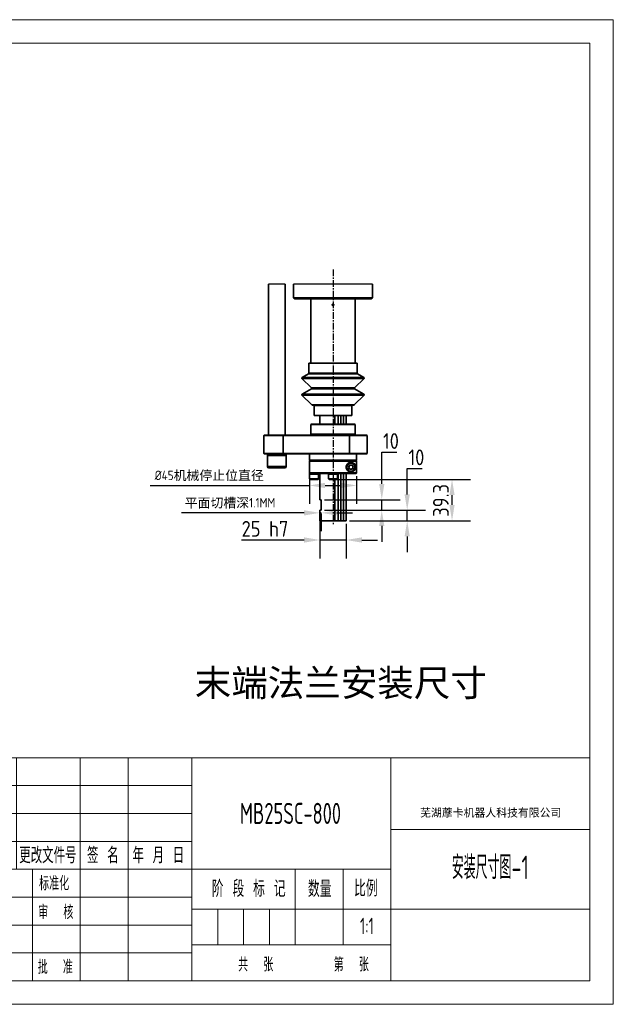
# Model space of a CAD drawing. Header units: millimetres. Extents: x 13873 to 18697, y 1443 to 6366.
# Tile 16 of 27: x 18131 to 18697, y 1443 to 2380. Entities that reach past the tile are written whole.
import ezdxf
from ezdxf.enums import TextEntityAlignment as Align

# ---------------------------------------------------------------- set-up
doc = ezdxf.new("R2010")
doc.units = ezdxf.units.MM
doc.header["$PDSIZE"] = -1
doc.linetypes.add('CENTER', pattern=[10.16, 6.35, -1.27, 1.27, -1.27])
for name, color, linetype, lineweight in [('1轮廓实线层', 7, 'Continuous', 18), ('2细线层', 4, 'Continuous', 13), ('6文字层', 3, 'Continuous', 13), ('L2', 6, 'Continuous', 13), ('图框层', 7, 'Continuous', 18)]:
    doc.layers.add(name, color=color, linetype=linetype, lineweight=lineweight)
doc.styles.add('PC_TEXTSTYLE', font='ISOCP.SHX', dxfattribs={"width": 0.707, "bigfont": 'GBCBIG.SHX'})
doc.styles.add('仿宋体', font='txt')
doc.styles.add('标准汉字', font='gbenor.shx', dxfattribs={"bigfont": 'gbcbig.shx'})
doc.dimstyles.new('副本 ISO-25', dxfattribs={"dimscale": 5, "dimtxt": 3, "dimasz": 3, "dimexe": 3.5, "dimexo": 0.625, "dimtad": 1, "dimtoh": 1, "dimdec": 1, "dimdsep": 46, "dimtxsty": '标准汉字', "dimcen": 2.5, "dimclrd": 4, "dimclre": 4, "dimclrt": 3, "dimadec": 0, "dimazin": 0, "dimtfac": 1, "dimtdec": 1, "dimtmove": 1, "dimatfit": 3, "dimfxl": 1, "dimarcsym": 0})

# ---------------------------------------------------------------- blocks, each defined once
blk = doc.blocks.new('ZwmFrameMain_1_A4^_^无分区图框^_^landscape')
at = {"layer": '1轮廓实线层'}
for p, q in [((267, 200), (0, 200)), ((267, 200), (267, 0)), ((0, 0), (267, 0))]:
    blk.add_line(p, q, dxfattribs=at)
at = {"layer": '2细线层'}
for p, q in [((272, 205), (-25, 205)), ((272, 205), (272, -5)), ((-25, -5), (272, -5))]:
    blk.add_line(p, q, dxfattribs=at)
blk = doc.blocks.new('ZwmFrameMain_1_横向标题栏')
at = {"layer": '1轮廓实线层'}
for p, q in [((-153, 47.6), (0, 47.6)), ((-153, 0), (-153, 47.6))]:
    blk.add_line(p, q, dxfattribs=at)
at = {"layer": '2细线层', "color": 6, "linetype": 'Continuous'}
for p, q in [((-144.5, 23.8), (-144.5, 47.6)), ((-136, 23.8), (-136, 47.6)), ((-122.4, 23.8), (-122.4, 47.6)), ((-108.8, 0), (-108.8, 47.6)), ((-108.8, 23.8), (-108.8, 47.6)), ((-98.6, 0), (-98.6, 47.6)), ((-85, 0), (-85, 47.6)), ((-42.5, 0), (-42.5, 47.6)), ((-153, 41.65), (-85, 41.65)), ((-153, 35.7), (-85, 35.7)), ((-42.5, 32.3), (0, 32.3)), ((-153, 29.75), (-85, 29.75)), ((-153, 23.8), (-42.5, 23.8)), ((-142.8, 0), (-142.8, 23.8)), ((-132.6, 0), (-132.6, 23.8)), ((-62.9, 7.65), (-62.9, 23.8)), ((-52.7, 7.65), (-52.7, 23.8)), ((-153, 17.85), (-85, 17.85)), ((-85, 15.3), (0, 15.3)), ((-79.47, 7.65), (-79.47, 15.3)), ((-73.95, 7.65), (-73.95, 15.3)), ((-68.42, 7.65), (-68.42, 15.3)), ((-153, 11.9), (-85, 11.9)), ((-85, 7.65), (-42.5, 7.65)), ((-153, 5.95), (-85, 5.95))]:
    blk.add_line(p, q, dxfattribs=at)
at = {"layer": 'L2', "linetype": 'Continuous'}
blk.add_line((-119, 0), (-119, 23.8), dxfattribs=at)
at = {"layer": '6文字层', "color": 4, "linetype": 'Continuous', "insert": (-21.17, 35.77), "char_height": 1.7, "width": 46.9115, "attachment_point": 5, "style": '仿宋体'}
blk.add_mtext('芜湖藦卡机器人科技有限公司', dxfattribs=at)
at = {"layer": '6文字层', "color": 6, "style": '标准汉字'}
for s, insert, char_height, width, attachment_point in [('标记', (-149.17, 26.77), 3.4, 9.9025, 5), ('处数', (-140.26, 26.77), 3.4, 9.7325, 5), ('更改文件号', (-115.72, 26.77), 3.4, 24.905, 5), ('签 名', (-103.99, 26.77), 3.4, 12.6286, 5), ('年 月 日', (-92.13, 26.77), 3.4, 20.3696, 5), ('分  区', (-129.24, 26.77), 3.4, 16.2896, 5), ('设   计', (-147.87, 21.02), 2.975, 17.0478, 5), ('标准化', (-114.39, 20.78), 2.975, 13.1644, 5), ('阶 段 标 记', (-80.73, 17.89), 3.5, 25.8612, 7), ('数量', (-60.2, 17.85), 3.5, 8.5159, 7), ('比例', (-50.35, 17.98), 3.5, 7.9953, 7), ('主管设计', (-147.75, 14.68), 2.975, 17.1806, 5), ('审  核', (-114.03, 14.65), 2.975, 13.9931, 5), ('校   对', (-147.84, 9.04), 2.975, 17.2709, 5), ('共  张        第  张', (-75.11, 1.97), 2.975, 51.7172, 7), ('工艺会签', (-147.73, 2.95), 2.975, 17.255, 5), ('批  准', (-114.13, 2.95), 2.975, 14.1047, 5)]:
    blk.add_mtext(s, dxfattribs=dict(at, insert=insert, char_height=char_height, width=width, attachment_point=attachment_point))
at = {"layer": '6文字层', "color": 4, "style": 'PC_TEXTSTYLE', "flags": 8}
for tag, height, width, p, p2 in [('产品名称或材料标记', 4.5, 0.911854, (-77.25, 33.47), (-50.6, 33.47)), ('图样名称', 5, 2.846512, (-41.5, 21.71), (-1, 21.71)), ('图样代号', 5, 2.86875, (-41.5, 5.64), (-1, 5.64))]:
    blk.add_attdef(tag, text='', height=height, dxfattribs=dict(at, width=width)).set_placement(p, p2, align=Align.FIT)
at = {"layer": '6文字层', "color": 6, "style": 'PC_TEXTSTYLE', "width": 9.241641, "flags": 8}
blk.add_attdef('设计', text='', height=2.12, rotation=359.5768, dxfattribs=at).set_placement((-141.75, 19.99), (-133.89, 19.93), align=Align.FIT)
at = {"layer": '6文字层', "color": 6, "style": 'PC_TEXTSTYLE', "flags": 8}
for tag, height, width, p, p2 in [('审核', 2.12, 2.542374, (-141.61, 14.16), (-134.04, 14.16)), ('重量', 3.5, 1.685865, (-61.9, 10.1), (-53.7, 10.1)), ('比例', 3.5, 1.699352, (-51.7, 9.95), (-43.5, 9.95))]:
    blk.add_attdef(tag, text='', height=height, dxfattribs=dict(at, width=width)).set_placement(p, p2, align=Align.FIT)
blk = doc.blocks.new('*D67')
at = {"color": 4, "lineweight": -2, "transparency": 16777216}
for p, q in [((18417.19, 1900.51), (18417.19, 1867.75)), ((18442.19, 1900.51), (18442.19, 1867.75)), ((18402.19, 1885.25), (18342.5, 1885.25)), ((18442.19, 1885.25), (18417.19, 1885.25)), ((18457.19, 1885.25), (18472.19, 1885.25))]:
    blk.add_line(p, q, dxfattribs=at)
at = {"color": 4, "transparency": 16777216}
for points in [[(18402.19, 1887.75), (18402.19, 1882.75), (18417.19, 1885.25)], [(18457.19, 1887.75), (18457.19, 1882.75), (18442.19, 1885.25)]]:
    blk.add_solid(points, dxfattribs=at)
at = {"layer": 'Defpoints', "color": 0, "transparency": 16777216}
for p in [(18417.19, 1903.63), (18442.19, 1903.63), (18442.19, 1885.25)]:
    blk.add_point(p, dxfattribs=at)
at = {"color": 3, "transparency": 16777216, "insert": (18364.85, 1895.88), "char_height": 15, "attachment_point": 5, "style": '标准汉字'}
blk.add_mtext('25 h7', dxfattribs=at)
blk = doc.blocks.new('*D68')
at = {"color": 4, "lineweight": -2, "transparency": 16777216}
for p, q in [((18500.36, 1928.63), (18500.36, 1953.29)), ((18500.36, 1953.29), (18514.75, 1953.29)), ((18421.42, 1913.63), (18517.86, 1913.63)), ((18500.36, 1903.63), (18500.36, 1913.63)), ((18445.32, 1903.63), (18517.86, 1903.63)), ((18500.36, 1888.63), (18500.36, 1873.63))]:
    blk.add_line(p, q, dxfattribs=at)
at = {"color": 4, "transparency": 16777216}
for points in [[(18497.86, 1928.63), (18502.86, 1928.63), (18500.36, 1913.63)], [(18497.86, 1888.63), (18502.86, 1888.63), (18500.36, 1903.63)]]:
    blk.add_solid(points, dxfattribs=at)
at = {"layer": 'Defpoints', "color": 0, "transparency": 16777216}
for p in [(18418.29, 1913.63), (18500.36, 1913.63), (18442.19, 1903.63)]:
    blk.add_point(p, dxfattribs=at)
at = {"color": 3, "transparency": 16777216, "insert": (18509.12, 1963.91), "char_height": 15, "attachment_point": 5, "style": '标准汉字'}
blk.add_mtext('10', dxfattribs=at)
blk = doc.blocks.new('*D69')
at = {"color": 4, "lineweight": -2, "transparency": 16777216}
for p, q in [((18476.13, 1938.63), (18476.13, 1968.82)), ((18476.13, 1968.82), (18490.51, 1968.82)), ((18421.42, 1923.63), (18493.63, 1923.63)), ((18476.13, 1913.63), (18476.13, 1923.63)), ((18421.42, 1913.63), (18493.63, 1913.63)), ((18476.13, 1898.63), (18476.13, 1883.63))]:
    blk.add_line(p, q, dxfattribs=at)
at = {"color": 4, "transparency": 16777216}
for points in [[(18473.63, 1938.63), (18478.63, 1938.63), (18476.13, 1923.63)], [(18473.63, 1898.63), (18478.63, 1898.63), (18476.13, 1913.63)]]:
    blk.add_solid(points, dxfattribs=at)
at = {"layer": 'Defpoints', "color": 0, "transparency": 16777216}
for p in [(18418.29, 1923.63), (18476.13, 1923.63), (18418.29, 1913.63)]:
    blk.add_point(p, dxfattribs=at)
at = {"color": 3, "transparency": 16777216, "insert": (18484.88, 1979.45), "char_height": 15, "attachment_point": 5, "style": '标准汉字'}
blk.add_mtext('10', dxfattribs=at)
blk = doc.blocks.new('*D70')
at = {"color": 4, "lineweight": -2, "transparency": 16777216}
for p, q in [((18432.82, 1942.93), (18560.57, 1942.93)), ((18543.07, 1918.63), (18543.07, 1927.93)), ((18445.32, 1903.63), (18560.57, 1903.63))]:
    blk.add_line(p, q, dxfattribs=at)
at = {"color": 4, "transparency": 16777216}
for points in [[(18540.57, 1927.93), (18545.57, 1927.93), (18543.07, 1942.93)], [(18540.57, 1918.63), (18545.57, 1918.63), (18543.07, 1903.63)]]:
    blk.add_solid(points, dxfattribs=at)
at = {"layer": 'Defpoints', "color": 0, "transparency": 16777216}
for p in [(18429.69, 1942.93), (18543.07, 1942.93), (18442.19, 1903.63)]:
    blk.add_point(p, dxfattribs=at)
at = {"color": 3, "transparency": 16777216, "insert": (18532.45, 1922.95), "char_height": 15, "attachment_point": 5, "rotation": 90, "style": '标准汉字'}
blk.add_mtext('39.3', dxfattribs=at)
blk = doc.blocks.new('*D71')
at = {"color": 4, "lineweight": -2, "transparency": 16777216}
for p, q in [((18407.19, 1946.01), (18407.19, 1919.66)), ((18452.18, 1946.01), (18452.18, 1919.66)), ((18255.5, 1937.16), (18407.19, 1937.16)), ((18422.19, 1937.16), (18437.18, 1937.16))]:
    blk.add_line(p, q, dxfattribs=at)
at = {"color": 4, "transparency": 16777216}
for points in [[(18422.19, 1939.66), (18422.19, 1934.66), (18407.19, 1937.16)], [(18437.18, 1939.66), (18437.18, 1934.66), (18452.18, 1937.16)]]:
    blk.add_solid(points, dxfattribs=at)
at = {"layer": 'Defpoints', "color": 0, "transparency": 16777216}
for p in [(18407.19, 1949.13), (18452.18, 1949.13), (18452.18, 1937.16)]:
    blk.add_point(p, dxfattribs=at)
at = {"color": 3, "transparency": 16777216, "insert": (18311.79, 1946.27), "char_height": 15, "attachment_point": 5, "style": '标准汉字'}
blk.add_mtext('{\\H0.6x;\\C2;%%C45\\fSimSun|b0|i0|c134|p2;机械停止位直径}', dxfattribs=at)
blk = doc.blocks.new('*D72')
at = {"color": 4, "lineweight": -2, "transparency": 16777216}
for p, q in [((18402.19, 1911.09), (18285.4, 1911.09)), ((18418.29, 1911.09), (18417.19, 1911.09)), ((18417.19, 1910.51), (18417.19, 1893.59)), ((18418.29, 1910.51), (18418.29, 1893.59)), ((18433.29, 1911.09), (18448.29, 1911.09))]:
    blk.add_line(p, q, dxfattribs=at)
at = {"color": 4, "transparency": 16777216}
for points in [[(18402.19, 1913.59), (18402.19, 1908.59), (18417.19, 1911.09)], [(18433.29, 1913.59), (18433.29, 1908.59), (18418.29, 1911.09)]]:
    blk.add_solid(points, dxfattribs=at)
at = {"layer": 'Defpoints', "color": 0, "transparency": 16777216}
for p in [(18417.19, 1913.63), (18418.29, 1913.63), (18418.29, 1911.09)]:
    blk.add_point(p, dxfattribs=at)
at = {"color": 3, "transparency": 16777216, "insert": (18331.52, 1920.17), "char_height": 15, "attachment_point": 5, "style": '标准汉字'}
blk.add_mtext('{\\fSimSun|b0|i0|c134|p2;\\H0.6x;\\C2;平面切槽深\\Fgbenor,gbcbig|c134;1.1MM}', dxfattribs=at)

msp = doc.modelspace()

# ---------------------------------------------------------------- linework, layer by layer
at = {"color": 1, "linetype": 'CENTER'}
msp.add_line((18429.69, 2142.83), (18429.69, 1900.3), dxfattribs=at)
at = {"linetype": 'Continuous', "lineweight": 35}
for p, q in [((18368.13, 2128.63), (18368.13, 1985.13)), ((18384.13, 1985.13), (18384.13, 2128.63)), ((18392.19, 2128.63), (18392.19, 2115.63)), ((18467.19, 2115.63), (18467.19, 2128.63)), ((18392.19, 2115.63), (18393.19, 2114.63)), ((18467.19, 2115.63), (18392.19, 2115.63)), ((18393.19, 2114.63), (18466.19, 2114.63)), ((18408.69, 2114.63), (18408.69, 2053.63)), ((18430.15, 2109.73), (18428.99, 2109.36)), ((18428.99, 2109.35), (18429.45, 2109.5)), ((18450.69, 2053.63), (18450.69, 2114.63)), ((18466.19, 2114.63), (18467.19, 2115.63)), ((18406.69, 2053.63), (18406.69, 2043.92)), ((18422.32, 2053.63), (18406.69, 2053.63)), ((18452.69, 2053.63), (18422.32, 2053.63)), ((18452.69, 2043.92), (18452.69, 2053.63)), ((18406.44, 2043.49), (18400.2, 2039.88)), ((18422.24, 2043.49), (18406.44, 2043.49)), ((18406.69, 2043.92), (18452.69, 2043.92)), ((18452.94, 2043.49), (18422.24, 2043.49)), ((18459.19, 2039.88), (18452.94, 2043.49)), ((18400.1, 2039.1), (18409.23, 2029.96)), ((18459.29, 2039.1), (18400.1, 2039.1)), ((18420.4, 2039.88), (18400.2, 2039.88)), ((18459.19, 2039.88), (18420.4, 2039.88)), ((18450.15, 2029.96), (18459.29, 2039.1)), ((18409.13, 2029.17), (18400.2, 2024.01)), ((18423.1, 2029.17), (18409.13, 2029.17)), ((18409.23, 2029.96), (18450.15, 2029.96)), ((18450.26, 2029.17), (18423.1, 2029.17)), ((18459.19, 2024.01), (18450.26, 2029.17)), ((18400.1, 2023.23), (18409.55, 2013.78)), ((18459.29, 2023.23), (18400.1, 2023.23)), ((18420.4, 2024.01), (18400.2, 2024.01)), ((18459.19, 2024.01), (18420.4, 2024.01)), ((18449.84, 2013.78), (18459.29, 2023.23)), ((18409.55, 2013.78), (18449.84, 2013.78)), ((18411.69, 2013.13), (18411.69, 2003.63)), ((18423.77, 2013.13), (18411.69, 2013.13)), ((18447.69, 2013.13), (18423.77, 2013.13)), ((18447.69, 2003.63), (18447.69, 2013.13)), ((18411.69, 2003.63), (18423.92, 2003.63)), ((18417.19, 2003.33), (18417.19, 2003.63)), ((18417.19, 2003.33), (18417.19, 1995.63)), ((18423.92, 2003.63), (18447.69, 2003.63)), ((18431.26, 1995.63), (18431.26, 2003.63)), ((18434.53, 2003.63), (18434.53, 1995.63)), ((18437.25, 1995.63), (18437.25, 2003.63)), ((18439.65, 2003.63), (18439.65, 1995.63)), ((18442.19, 1995.63), (18442.19, 2003.63)), ((18409.19, 1995.63), (18408.69, 1995.13)), ((18408.69, 1995.13), (18408.69, 1986.13)), ((18450.69, 1995.13), (18408.69, 1995.13)), ((18409.19, 1995.63), (18450.19, 1995.63)), ((18450.69, 1995.13), (18450.19, 1995.63)), ((18450.69, 1986.13), (18450.69, 1995.13)), ((18364.13, 1985.13), (18363.63, 1984.63)), ((18363.63, 1984.63), (18363.63, 1967.63)), ((18382.19, 1984.63), (18363.63, 1984.63)), ((18364.13, 1985.13), (18381.94, 1985.13)), ((18382.19, 1984.63), (18381.94, 1985.13)), ((18381.94, 1985.13), (18445.19, 1985.13)), ((18382.19, 1984.63), (18382.19, 1967.63)), ((18445.43, 1984.63), (18382.19, 1984.63)), ((18408.69, 1986.13), (18409.19, 1985.63)), ((18408.69, 1986.13), (18450.69, 1986.13)), ((18450.19, 1985.63), (18409.19, 1985.63)), ((18412.19, 1985.63), (18412.19, 1985.13)), ((18445.19, 1985.13), (18445.43, 1984.63)), ((18445.19, 1985.13), (18461.69, 1985.13)), ((18445.43, 1984.63), (18445.43, 1967.63)), ((18462.19, 1984.63), (18445.43, 1984.63)), ((18447.19, 1985.13), (18447.19, 1985.63)), ((18450.19, 1985.63), (18450.69, 1986.13)), ((18462.19, 1984.63), (18461.69, 1985.13)), ((18462.19, 1967.63), (18462.19, 1984.63)), ((18363.63, 1967.63), (18364.13, 1967.13)), ((18363.63, 1967.63), (18382.19, 1967.63)), ((18381.94, 1967.13), (18364.13, 1967.13)), ((18367.13, 1967.13), (18367.13, 1965.83)), ((18367.13, 1965.83), (18367.13, 1955.33)), ((18367.13, 1965.83), (18383.67, 1965.83)), ((18385.13, 1965.83), (18367.13, 1965.83)), ((18381.94, 1967.13), (18382.19, 1967.63)), ((18445.19, 1967.13), (18381.94, 1967.13)), ((18382.19, 1967.63), (18445.43, 1967.63)), ((18383.67, 1965.83), (18385.13, 1965.83)), ((18385.13, 1965.83), (18385.13, 1967.13)), ((18385.13, 1955.33), (18385.13, 1965.83)), ((18407.19, 1967.13), (18407.19, 1961.13)), ((18407.19, 1961.13), (18407.69, 1960.63)), ((18407.19, 1961.13), (18452.19, 1961.13)), ((18407.69, 1960.63), (18407.19, 1960.13)), ((18407.19, 1960.13), (18407.19, 1949.13)), ((18407.19, 1960.13), (18452.18, 1960.13)), ((18451.69, 1960.63), (18407.69, 1960.63)), ((18451.68, 1960.63), (18407.69, 1960.63)), ((18445.43, 1967.63), (18445.19, 1967.13)), ((18461.69, 1967.13), (18445.19, 1967.13)), ((18445.43, 1967.63), (18462.19, 1967.63)), ((18452.18, 1960.13), (18451.68, 1960.63)), ((18451.69, 1960.63), (18452.19, 1961.13)), ((18452.18, 1949.13), (18452.18, 1960.13)), ((18452.19, 1961.13), (18452.19, 1967.13)), ((18461.69, 1967.13), (18462.19, 1967.63)), ((18367.13, 1955.33), (18383.67, 1955.33)), ((18382.41, 1953.83), (18368.63, 1953.83)), ((18383.63, 1953.83), (18382.41, 1953.83)), ((18383.67, 1955.33), (18385.13, 1955.33)), ((18445.54, 1956.63), (18444.38, 1954.63)), ((18444.38, 1954.63), (18445.54, 1952.63)), ((18447.85, 1956.63), (18445.54, 1956.63)), ((18445.54, 1952.63), (18447.85, 1952.63)), ((18449, 1954.63), (18447.85, 1956.63)), ((18447.85, 1952.63), (18449, 1954.63)), ((18451.08, 1953.61), (18451.08, 1955.65)), ((18407.19, 1949.13), (18407.69, 1948.63)), ((18407.19, 1949.13), (18452.18, 1949.13)), ((18407.19, 1948.63), (18407.19, 1947.93)), ((18407.81, 1948.63), (18407.19, 1948.63)), ((18416.19, 1947.93), (18407.19, 1947.93)), ((18407.44, 1947.93), (18407.44, 1943.36)), ((18407.44, 1943.36), (18407.87, 1942.93)), ((18407.44, 1943.36), (18409.37, 1943.36)), ((18407.81, 1948.63), (18427.42, 1948.63)), ((18409.6, 1942.93), (18407.87, 1942.93)), ((18409.37, 1943.36), (18415.94, 1943.36)), ((18415.51, 1942.93), (18409.6, 1942.93)), ((18415.51, 1942.93), (18415.94, 1943.36)), ((18415.94, 1943.36), (18415.94, 1947.93)), ((18416.19, 1947.93), (18416.19, 1948.63)), ((18417.19, 1948.63), (18417.19, 1923.63)), ((18425.19, 1948.63), (18425.19, 1947.93)), ((18434.19, 1947.93), (18425.19, 1947.93)), ((18425.44, 1947.93), (18425.44, 1943.36)), ((18425.44, 1943.36), (18425.87, 1942.93)), ((18425.44, 1943.36), (18433.25, 1943.36)), ((18432.89, 1942.93), (18425.87, 1942.93)), ((18431.97, 1948.63), (18427.42, 1948.63)), ((18431.26, 1903.63), (18431.26, 1942.93)), ((18431.97, 1948.63), (18451.68, 1948.63)), ((18433.51, 1942.93), (18432.89, 1942.93)), ((18433.25, 1943.36), (18433.94, 1943.36)), ((18433.51, 1942.93), (18433.94, 1943.36)), ((18433.94, 1943.36), (18433.94, 1947.93)), ((18434.19, 1947.93), (18434.19, 1948.63)), ((18434.53, 1948.63), (18434.53, 1903.63)), ((18437.25, 1903.63), (18437.25, 1948.63)), ((18439.65, 1948.63), (18439.65, 1903.63)), ((18442.19, 1903.63), (18442.19, 1948.63)), ((18451.68, 1948.63), (18452.18, 1949.13)), ((18418.29, 1923.63), (18417.19, 1923.63)), ((18418.29, 1913.63), (18418.29, 1923.63)), ((18417.19, 1913.63), (18417.19, 1903.63)), ((18417.19, 1913.63), (18418.29, 1913.63)), ((18417.19, 1903.63), (18431.26, 1903.63)), ((18431.26, 1903.63), (18434.53, 1903.63)), ((18434.53, 1903.63), (18437.25, 1903.63)), ((18437.25, 1903.63), (18439.65, 1903.63)), ((18439.65, 1903.63), (18442.19, 1903.63))]:
    msp.add_line(p, q, dxfattribs=at)
for p, q in [((18384.13, 2128.63), (18368.13, 2128.63)), ((18467.19, 2128.63), (18392.19, 2128.63))]:
    msp.add_line(p, q)
for radius in [4.25, 3.75]:
    msp.add_circle((18446.69, 1954.63), radius, dxfattribs=at)
for centre, radius, start, end in [((18406.19, 2043.92), 0.5, 300, 0), ((18453.19, 2043.92), 0.5, 180, 240), ((18400.45, 2039.45), 0.5, 120, 225), ((18458.94, 2039.45), 0.5, 315, 60), ((18408.88, 2029.6), 0.5, 300, 45), ((18450.51, 2029.6), 0.5, 135, 240), ((18400.45, 2023.58), 0.5, 120, 225), ((18458.94, 2023.58), 0.5, 315, 60), ((18409.9, 2014.13), 0.5, 225, 270), ((18411.19, 2013.13), 0.5, 0, 90), ((18448.19, 2013.13), 0.5, 90, 180), ((18449.49, 2014.13), 0.5, 270, 315), ((18368.63, 1955.33), 1.5, 180, 270), ((18383.63, 1955.33), 1.5, 270, 0), ((18446.69, 1954.63), 2, 150, 210), ((18446.69, 1954.63), 2, 90, 150), ((18446.69, 1954.63), 2, 210, 270), ((18446.69, 1954.63), 2, 30, 90), ((18446.69, 1954.63), 2, 270, 330), ((18446.69, 1954.63), 2, 330, 30)]:
    msp.add_arc(centre, radius, start, end, dxfattribs=at)
for points, knots in [([(18429.69, 2109.88), (18429.78, 2109.87), (18429.95, 2109.86), (18430.17, 2109.73), (18430.34, 2109.54), (18430.44, 2109.3), (18430.45, 2109.04), (18430.38, 2108.8), (18430.23, 2108.59), (18430.02, 2108.44), (18429.83, 2108.39), (18429.64, 2108.38), (18429.44, 2108.41), (18429.22, 2108.53), (18429.05, 2108.73), (18428.95, 2108.96), (18428.93, 2109.22), (18429.01, 2109.47), (18429.16, 2109.67), (18429.37, 2109.82), (18429.56, 2109.88), (18429.67, 2109.88), (18429.69, 2109.88)], [0, 0, 0, 0, 0.053663, 0.107325, 0.161008, 0.214706, 0.26838, 0.32203, 0.375693, 0.429385, 0.483078, 0.5, 0.553663, 0.607325, 0.661008, 0.714706, 0.76838, 0.82203, 0.875693, 0.929385, 0.983078, 1, 1, 1, 1]), ([(18409.97, 2013.63), (18409.95, 2013.63), (18409.84, 2013.63), (18410.44, 2013.63), (18411.81, 2013.63), (18413.64, 2013.63), (18415.41, 2013.63), (18417.32, 2013.63), (18419.91, 2013.63), (18422.23, 2013.63), (18423.35, 2013.63)], [0, 0, 0, 0, 0.040645, 0.202982, 0.368765, 0.534547, 0.615809, 0.697093, 0.85295, 1, 1, 1, 1]), ([(18423.35, 2013.63), (18424.51, 2013.63), (18426.91, 2013.63), (18430.76, 2013.63), (18434.7, 2013.63), (18438.53, 2013.63), (18441.41, 2013.63), (18443.45, 2013.63), (18445.24, 2013.63), (18447.05, 2013.63), (18448.53, 2013.63), (18449.38, 2013.63), (18449.41, 2013.63), (18449.42, 2013.63)], [0, 0, 0, 0, 0.096456, 0.19869, 0.305174, 0.413917, 0.522661, 0.575964, 0.629281, 0.731515, 0.827971, 0.924427, 1, 1, 1, 1]), ([(18451.08, 1953.61), (18450.92, 1953.17), (18450.46, 1951.85), (18449.36, 1950.89), (18447.91, 1950.23), (18446.52, 1950.06), (18445.03, 1950.35), (18443.7, 1951.17), (18442.74, 1952.32), (18442.22, 1953.67), (18442.15, 1955.07), (18442.47, 1956.34), (18443.1, 1957.43), (18444.1, 1958.41), (18445.61, 1959.12), (18447.19, 1959.19), (18448.53, 1958.8), (18449.65, 1958.1), (18450.54, 1957.19), (18450.92, 1956.1), (18451.08, 1955.65)], [0, 0, 0, 0, 0.053274, 0.158526, 0.218023, 0.27738, 0.340905, 0.392328, 0.433855, 0.475589, 0.512437, 0.547174, 0.582675, 0.621466, 0.677831, 0.756155, 0.812777, 0.869469, 0.945443, 1, 1, 1, 1])]:
    msp.add_open_spline(points, degree=3, knots=knots, dxfattribs=at)

# ---------------------------------------------------------------- block references
at = {"layer": '图框层', "xscale": 4.4625, "yscale": 4.4625, "zscale": 4.4625}
msp.add_blockref('ZwmFrameMain_1_A4^_^无分区图框^_^landscape', (17482.94, 1465.65), dxfattribs=at)
at = {"layer": '图框层'}
ref = msp.add_blockref('ZwmFrameMain_1_横向标题栏', (18674.43, 1465.65), dxfattribs=dict(at, xscale=4.4625, yscale=4.4625, zscale=4.4625))
ref.add_attrib('产品名称或材料标记', 'MB25SC-800', dxfattribs={"layer": '6文字层', "color": 4, "height": 20.081, "style": 'PC_TEXTSTYLE', "width": 0.707}).set_placement((18389.16, 1615.01), align=Align.CENTER)
ref.add_attrib('图样名称', '安装尺寸图-1', dxfattribs={"layer": '6文字层', "color": 4, "height": 22.312, "style": 'PC_TEXTSTYLE', "width": 0.707}).set_placement((18579.6, 1562.54), align=Align.CENTER)
ref.add_attrib('比例', '1:1', dxfattribs={"layer": '6文字层', "color": 6, "height": 15.619, "style": 'PC_TEXTSTYLE', "width": 0.707}).set_placement((18462.02, 1510.06), align=Align.CENTER)

# ---------------------------------------------------------------- texts
at = {"insert": (18297.97, 1762.06), "char_height": 25.5, "attachment_point": 1}
msp.add_mtext_dynamic_manual_height_columns('{\\fSimSun|b0|i0|c134|p2;\\C3;末端法兰安装尺寸}', width=320.6422, gutter_width=21.17, heights=[0], dxfattribs=at)

# ---------------------------------------------------------------- dimensions: what is measured, and where the dimension line sits
for base, p1, p2, picture, middle in [((18476.13, 1923.63), (18418.29, 1913.63), (18418.29, 1923.63), '*D69', (18484.88, 1968.82)), ((18500.36, 1913.63), (18442.19, 1903.63), (18418.29, 1913.63), '*D68', (18509.12, 1953.29)), ((18543.07, 1942.93), (18442.19, 1903.63), (18429.69, 1942.93), '*D70', (18543.07, 1922.95))]:
    dim = msp.add_linear_dim(base=base, p1=p1, p2=p2, angle=90, dimstyle='副本 ISO-25', override={"dimtmove": 0})
    dim.commit()
    dim.dimension.update_dxf_attribs({"geometry": picture, "text_midpoint": middle, "dimtype": 160})
dim = msp.add_linear_dim(base=(18452.18, 1937.16), p1=(18407.19, 1949.13), p2=(18452.18, 1949.13), text='{\\H0.6x;\\C2;%%C45\\fSimSun|b0|i0|c134|p2;机械停止位直径}', dimstyle='副本 ISO-25')
dim.commit()
dim.dimension.update_dxf_attribs({"geometry": '*D71', "text_midpoint": (18311.79, 1937.16), "dimtype": 160})
at = {"color": 1}
dim = msp.add_linear_dim(base=(18418.29, 1911.09), p1=(18417.19, 1913.63), p2=(18418.29, 1913.63), text='{\\fSimSun|b0|i0|c134|p2;\\H0.6x;\\C2;平面切槽深\\Fgbenor,gbcbig|c134;1.1MM}', dimstyle='副本 ISO-25', override={"dimtmove": 0}, dxfattribs=at)
dim.commit()
dim.dimension.update_dxf_attribs({"geometry": '*D72', "text_midpoint": (18331.52, 1911.09), "dimtype": 160})
dim = msp.add_linear_dim(base=(18442.19, 1885.25), p1=(18417.19, 1903.63), p2=(18442.19, 1903.63), text='<> h7', dimstyle='副本 ISO-25', override={"dimtmove": 0})
dim.commit()
dim.dimension.update_dxf_attribs({"geometry": '*D67', "text_midpoint": (18364.85, 1885.25), "dimtype": 160})

doc.saveas('drawing.dxf')
